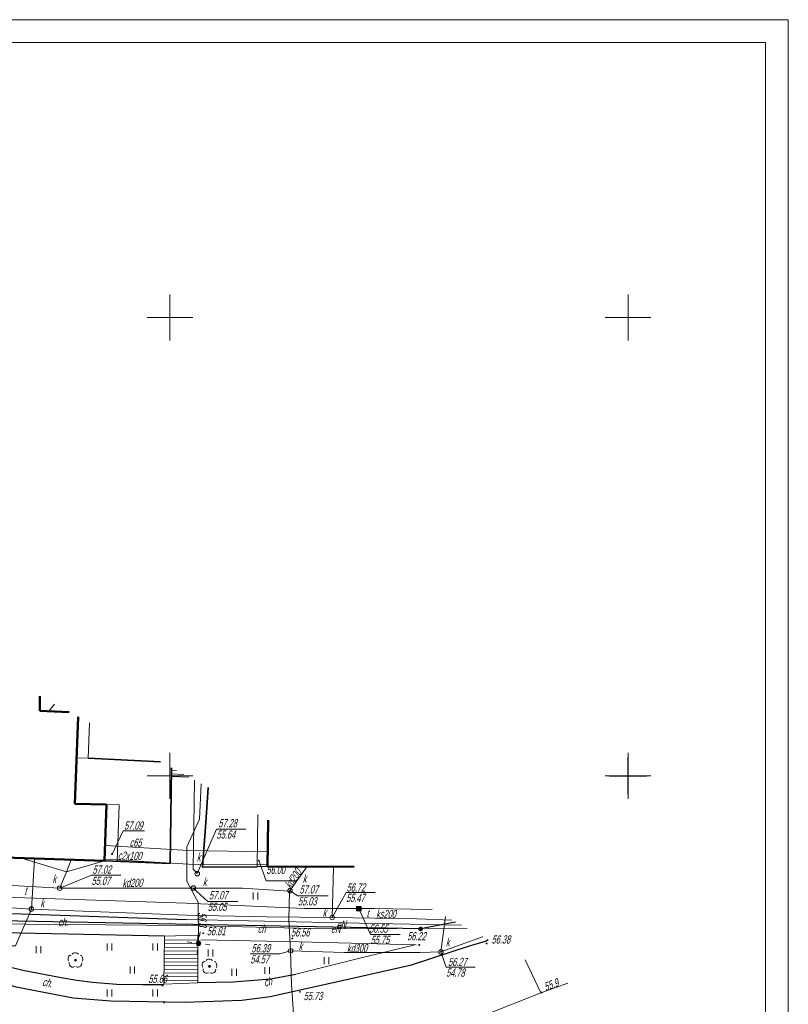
# Model space of a CAD drawing. Header units: millimetres. Extents: x 6567289036 to 6568990308, y 5976640423 to 5977332400.
# Tile 40 of 216: x 6567501632 to 6567585536, y 5976947484 to 5977054923. Entities that reach past the tile are written whole.
import ezdxf

# ---------------------------------------------------------------- set-up
doc = ezdxf.new("R2010")
doc.units = ezdxf.units.MM
doc.layers.add('0_PODKŁADANKI', color=7, linetype='Continuous')
doc.styles.get("Standard").update_dxf_attribs({"font": 'arial.ttf'})

# ---------------------------------------------------------------- blocks, each defined once
blk = doc.blocks.new('EGBP04_03')
at = {"linetype": 'Continuous', "lineweight": 13}
for color, points in [(7, [(0, -0.5, 1), (0, 0.5, 1)]), (0, [(0, -0.1, 1), (0, 0.1, 1)])]:
    blk.add_hatch(color=color, dxfattribs=at).paths.add_polyline_path(points)
at = {"color": 0, "linetype": 'Continuous', "lineweight": 13}
blk.add_circle((0, 0), 0.1, dxfattribs=at)
blk = doc.blocks.new('RTPW01')
at = {"linetype": 'Continuous', "lineweight": 13}
blk.add_hatch(color=0, dxfattribs=at).paths.add_polyline_path([(0, -0.1, 1), (0, 0.1, 1)])
at = {"color": 0, "linetype": 'Continuous', "lineweight": 13}
blk.add_circle((0, 0), 0.1, dxfattribs=at)
blk = doc.blocks.new('SUUS22_1A')
at = {"linetype": 'Continuous', "lineweight": 18}
blk.add_hatch(color=7, dxfattribs=at).paths.add_polyline_path([(-0.5, 0.5), (0.5, 0.5), (0.5, -0.5), (-0.5, -0.5), (-0.5, 0.5)])
at = {"color": 0, "linetype": 'Continuous', "lineweight": 18, "flags": 128}
blk.add_lwpolyline([(-0.5, 0.5), (0.5, 0.5), (0.5, -0.5), (-0.5, -0.5), (-0.5, 0.5)], close=True, dxfattribs=at)
blk = doc.blocks.new('SUUS22_01')
at = {"color": 0, "linetype": 'Continuous', "lineweight": 13}
blk.add_circle((0, 0), 0.5, dxfattribs=at)
blk = doc.blocks.new('BUIB04_01')
at = {"linetype": 'Continuous', "lineweight": 18}
blk.add_hatch(color=7, dxfattribs=at).paths.add_polyline_path([(0, -0.5, 1), (0, 0.5, 1)])
at = {"color": 0, "linetype": 'Continuous', "lineweight": 18}
blk.add_circle((0, 0), 0.5, dxfattribs=at)
blk = doc.blocks.new('SUPS01_08')
at = {"linetype": 'Continuous', "lineweight": 13}
blk.add_hatch(color=0, dxfattribs=at).paths.add_polyline_path([(0, -0.1, 1), (0, 0.1, 1)])
at = {"color": 0, "linetype": 'Continuous', "lineweight": 13}
blk.add_circle((0, 0), 0.1, dxfattribs=at)
blk = doc.blocks.new('OBOP02_01')
at = {"linetype": 'Continuous', "lineweight": 13}
blk.add_hatch(color=0, dxfattribs=at).paths.add_polyline_path([(0, -0.22, 1), (0, 0.22, 1)])
at = {"color": 0, "linetype": 'Continuous', "lineweight": 18, "flags": 128}
for points in [[(-0.9, 1.1), (-1.1, 1.1), (-1.3, 1), (-1.5, 0.8), (-1.6, 0.5), (-1.6, 0.1), (-1.5, -0.2)], [(0.7, 1.3), (0.4, 1.5), (0.1, 1.6), (-0.2, 1.6), (-0.5, 1.5), (-0.7, 1.3)], [(1.5, -0.3), (1.6, 0), (1.6, 0.3), (1.5, 0.7), (1.3, 1), (1, 1.1)], [(-1.4, -0.5), (-1.4, -0.8), (-1.3, -1.1), (-1.1, -1.3), (-0.8, -1.5), (-0.5, -1.5), (-0.2, -1.4)], [(0.1, -1.4), (0.4, -1.5), (0.7, -1.5), (1.1, -1.3), (1.3, -1), (1.4, -0.6)]]:
    blk.add_lwpolyline(points, dxfattribs=at)
at = {"color": 0, "linetype": 'Continuous', "lineweight": 13}
blk.add_circle((0, 0), 0.224, dxfattribs=at)
blk = doc.blocks.new('PTTU04')
at = {"color": 0, "linetype": 'Continuous', "lineweight": 18, "flags": 128}
for points in [[(-5.5, 5.7), (-5.5, 4.2)], [(-4.5, 5.7), (-4.5, 4.2)], [(4.5, 5.7), (4.5, 4.2)], [(5.5, 5.7), (5.5, 4.2)], [(-0.5, -0.8), (-0.5, 0.7)], [(0.5, 0.7), (0.5, -0.8)], [(-5.5, -5.8), (-5.5, -4.3)], [(-4.5, -4.3), (-4.5, -5.8)], [(4.5, -4.3), (4.5, -5.8)], [(5.5, -4.3), (5.5, -5.8)]]:
    blk.add_lwpolyline(points, dxfattribs=at)
blk = doc.blocks.new('PTTU04_1')
at = {"color": 0, "linetype": 'Continuous', "lineweight": 18, "flags": 128}
for points in [[(-0.5, 0.7), (-0.5, -0.8)], [(0.5, 0.7), (0.5, -0.8)]]:
    blk.add_lwpolyline(points, dxfattribs=at)

msp = doc.modelspace()

# ---------------------------------------------------------------- linework, layer by layer
at = {"layer": '0_PODKŁADANKI'}
for p, q in [((6567568036.345362, 5976970416.721745), (6567568036.345362, 5976974428.786165)), ((6567568036.345362, 5976970416.721745), (6567568036.345362, 5976974428.786164)), ((6567566030.313151, 5976972422.753955), (6567570042.377571, 5976972422.753956)), ((6567566030.313151, 5976972422.753954), (6567570042.377571, 5976972422.753955))]:
    msp.add_line(p, q, dxfattribs=at)
at = {"layer": '0_PODKŁADANKI', "color": 18, "linetype": 'Continuous', "lineweight": 18, "flags": 128}
for points in [[(6567289036.345362, 5977054922.753954), (6567585536.345362, 5977054922.753954)], [(6567585536.345362, 5976640422.753954), (6567585536.345362, 5977054922.753954)], [(6567293036.345362, 5977052422.753954), (6567583036.345362, 5977052422.753954)], [(6567583036.345362, 5976642422.753954), (6567583036.345362, 5977052422.753954)]]:
    msp.add_lwpolyline(points, dxfattribs=at)
at = {"layer": '0_PODKŁADANKI', "linetype": 'Continuous', "lineweight": 13, "flags": 128}
for points in [[(6567518036.345362, 5977019922.753954), (6567518036.345362, 5977024922.753954)], [(6567568036.345362, 5977019922.753954), (6567568036.345362, 5977024922.753954)], [(6567515536.345362, 5977022422.753954), (6567520536.345362, 5977022422.753954)], [(6567565536.345362, 5977022422.753954), (6567570536.345362, 5977022422.753954)], [(6567518036.345362, 5976969922.753954), (6567518036.345362, 5976974922.753954)], [(6567568036.345362, 5976969922.753954), (6567568036.345362, 5976974922.753954)], [(6567515536.345362, 5976972422.753954), (6567520536.345362, 5976972422.753954)], [(6567565536.345362, 5976972422.753954), (6567570536.345362, 5976972422.753954)]]:
    msp.add_lwpolyline(points, dxfattribs=at)
at = {"layer": '0_PODKŁADANKI', "linetype": 'Continuous', "lineweight": 25, "flags": 128}
for points in [[(6567454940.345362, 5977007671.753954), (6567449486.345362, 5977001092.753954), (6567446676.345362, 5976997372.753954), (6567444046.345362, 5976993672.753954), (6567443436.345362, 5976992582.753954), (6567443236.345362, 5976991712.753954), (6567443486.345362, 5976989052.753954), (6567444326.345362, 5976986962.753954), (6567465136.345362, 5976968662.753954), (6567473496.345362, 5976962252.753954), (6567492796.345362, 5976952062.753954), (6567501066.345362, 5976949422.753954), (6567507476.345362, 5976948172.753954), (6567511586.345362, 5976947852.753954), (6567519676.345362, 5976947732.753954)], [(6567481566.345362, 5976960342.753954), (6567482066.345362, 5976959892.753954), (6567491156.345362, 5976957732.753954), (6567519796.345362, 5976956752.753954)], [(6567545396.345362, 5976955702.753954), (6567489916.345362, 5976956782.753954)], [(6567549219.345362, 5976956464.753954), (6567545396.345362, 5976955702.753954)], [(6567517436.345362, 5976954912.753954), (6567491016.345362, 5976955472.753954), (6567490836.345362, 5976954782.753954), (6567492676.345362, 5976953942.753953), (6567494996.345362, 5976953052.753954), (6567497146.345362, 5976952422.753954), (6567499606.345362, 5976951782.753954), (6567501976.345362, 5976951202.753954), (6567506176.345362, 5976950412.753954), (6567507876.345362, 5976950112.753954), (6567509576.345362, 5976949892.753954), (6567512236.345362, 5976949682.753954), (6567515056.345362, 5976949642.753954), (6567517376.345362, 5976949662.753954)], [(6567519676.345362, 5976947732.753954), (6567525896.345362, 5976947952.753954), (6567528976.345362, 5976948342.753954), (6567537646.345362, 5976950252.753954), (6567544416.345362, 5976951802.753954), (6567550746.345362, 5976953852.753954), (6567552496.345362, 5976954372.753954), (6567552761.345362, 5976954540.753954)], [(6567531786.345362, 5976950752.753954), (6567529006.345362, 5976950222.753954), (6567524936.345362, 5976949882.753954), (6567521076.345362, 5976949812.753954)]]:
    msp.add_lwpolyline(points, dxfattribs=at)
at = {"layer": '0_PODKŁADANKI', "linetype": 'Continuous', "lineweight": 18, "flags": 128}
for points in [[(6567426776.345362, 5976993802.753954), (6567452126.345362, 5976972902.753954), (6567470336.345362, 5976959082.753954), (6567488046.345362, 5976958842.753954), (6567502906.345362, 5976957872.753954), (6567519826.345362, 5976957212.753954)], [(6567519806.345362, 5976956072.753954), (6567493486.345362, 5976956302.753954), (6567484196.345362, 5976955982.753954), (6567481046.345362, 5976962692.753953), (6567480896.345362, 5976974482.753954), (6567481176.345362, 5976986852.753954), (6567481271.345362, 5976993370.753954)], [(6567444566.345362, 5976989742.753954), (6567472926.345362, 5976963942.753953), (6567480586.345362, 5976959932.753954), (6567501086.345362, 5976959122.753954), (6567519816.345362, 5976958522.753954)], [(6567504806.345362, 5976979472.753954), (6567505433.345362, 5976980246.753954)], [(6567507866.345362, 5976974382.753954), (6567508028.345362, 5976978837.753954)], [(6567509236.345362, 5976978181.753954), (6567509096.345362, 5976974332.753954)], [(6567520586.345362, 5976960172.753954), (6567506006.345362, 5976960152.753954), (6567490486.345362, 5976961042.753954), (6567489706.345362, 5976976272.753954)], [(6567509096.345362, 5976974332.753954), (6567507866.345362, 5976974382.753954)], [(6567518206.345362, 5976972352.753954), (6567518220.345362, 5976973301.753954)], [(6567518206.345362, 5976972632.753954), (6567519561.345362, 5976972573.753954)], [(6567518216.345362, 5976973032.753954), (6567518759.345362, 5976973008.753954)], [(6567520113.345362, 5976972273.753954), (6567518206.345362, 5976972352.753954)], [(6567519886.345362, 5976964652.753954), (6567521266.345362, 5976967672.753954), (6567521441.345362, 5976971552.753954)], [(6567521016.345362, 5976961742.753954), (6567520586.345362, 5976962242.753954), (6567520725.345362, 5976971941.753954)], [(6567510896.345362, 5976963122.753954), (6567511096.345362, 5976969292.753954)], [(6567511096.345362, 5976969292.753954), (6567512476.345362, 5976969252.753954)], [(6567512476.345362, 5976969252.753954), (6567512286.345362, 5976963082.753954)], [(6567528760.345362, 5976967576.753954), (6567528686.345362, 5976962512.753954), (6567527556.345362, 5976962532.753954), (6567527638.345362, 5976968185.753954)], [(6567511716.345362, 5976963872.753954), (6567512926.345364, 5976966422.753954), (6567515266.345362, 5976966422.753954)], [(6567521016.345362, 5976961742.753954), (6567523126.345362, 5976966612.753954), (6567526333.345362, 5976966612.753954)], [(6567510946.345362, 5976964812.753954), (6567520056.345362, 5976964272.753954), (6567528676.345362, 5976964122.753954)], [(6567519886.345362, 5976964652.753954), (6567519866.345362, 5976960932.753954)], [(6567501826.345362, 5976963422.753954), (6567506756.345362, 5976961942.753953), (6567510896.345362, 5976963122.753954)], [(6567502906.345362, 5976957872.753954), (6567503266.345362, 5976963372.753954)], [(6567506006.345362, 5976960152.753954), (6567506756.345362, 5976961942.753953), (6567507256.345362, 5976963242.753954)], [(6567510896.345362, 5976963312.753954), (6567520066.345362, 5976962782.753954), (6567528696.345362, 5976962692.753953)], [(6567512286.345362, 5976963082.753954), (6567510896.345362, 5976963122.753954)], [(6567527736.345362, 5976963172.753954), (6567528556.345362, 5976960962.753954), (6567531763.345362, 5976960962.753954)], [(6567531616.345362, 5976944832.753954), (6567531286.345362, 5976949632.753954), (6567531206.345362, 5976953322.753954), (6567531006.345362, 5976956702.753954), (6567531086.345362, 5976959812.753954), (6567532966.345362, 5976962502.753954)], [(6567535896.345362, 5976962392.753954), (6567535736.345362, 5976956952.753954)], [(6567506006.345362, 5976960152.753954), (6567509476.345362, 5976961562.753954), (6567512689.345362, 5976961562.753954)], [(6567521156.345362, 5976954132.753954), (6567521116.345362, 5976958632.753954), (6567520756.345362, 5976959292.753954), (6567519866.345362, 5976960932.753954)], [(6567520586.345362, 5976960172.753954), (6567522176.345362, 5976958712.753954), (6567525447.345362, 5976958712.753954)], [(6567531096.345362, 5976959822.753954), (6567525956.345362, 5976960142.753954), (6567520586.345362, 5976960172.753954)], [(6567531136.345362, 5976959882.753954), (6567532006.345362, 5976959322.753954), (6567535315.345362, 5976959322.753954)], [(6567535746.345362, 5976956952.753954), (6567537256.345362, 5976959692.753953), (6567540444.345362, 5976959692.753953)], [(6567502906.345362, 5976957872.753954), (6567501186.345362, 5976953872.753954), (6567497877.345362, 5976953872.753954)], [(6567546668.345362, 5976957850.753954), (6567546386.345362, 5976957832.753954), (6567540336.345362, 5976957922.753954), (6567532696.345362, 5976957922.753954), (6567519816.345362, 5976958522.753954)], [(6567538666.345362, 5976957922.753954), (6567539936.345362, 5976955112.753954), (6567543181.345362, 5976955112.753954)], [(6567519826.345362, 5976957212.753954), (6567528636.345362, 5976957042.753954), (6567535736.345362, 5976956952.753954), (6567544976.345362, 5976956822.753954), (6567548822.345362, 5976956680.753954)], [(6567547616.345362, 5976953192.753953), (6567548101.345362, 5976957071.753954)], [(6567519806.345362, 5976956072.753954), (6567535176.345362, 5976955712.753954), (6567550483.345362, 5976955778.753954)], [(6567521255.810122, 5976954886.129203), (6567521322.119964, 5976955381.712702)], [(6567517376.345362, 5976949692.753953), (6567517436.345362, 5976954912.753954)], [(6567517426.345362, 5976954472.753954), (6567521076.345362, 5976954522.753954)], [(6567517436.345362, 5976954912.753954), (6567521076.345362, 5976955042.753954)], [(6567519917.386614, 5976954308.528554), (6567520412.970113, 5976954242.218714)], [(6567521076.345362, 5976955042.753954), (6567521076.345362, 5976949812.753954)], [(6567531206.345362, 5976953322.753954), (6567537036.345362, 5976953122.753954), (6567545316.345362, 5976953122.753954), (6567547616.345362, 5976953192.753953), (6567552156.345362, 5976954862.753954), (6567552163.345362, 5976954865.753954)], [(6567517416.345362, 5976954072.753954), (6567521076.345362, 5976954122.753954)], [(6567517416.345362, 5976953672.753954), (6567521076.345362, 5976953722.753954)], [(6567517416.345362, 5976953272.753954), (6567521066.345362, 5976953322.753954)], [(6567520990.570762, 5976952903.795204), (6567521056.880602, 5976953399.378705)], [(6567521899.72061, 5976954043.289193), (6567522395.304111, 5976953976.979353)], [(6567531206.345362, 5976953322.753954), (6567530046.345362, 5976952992.753954), (6567526807.345362, 5976952992.753954)], [(6567547616.345362, 5976953192.753953), (6567548176.345362, 5976951542.753954), (6567551364.345362, 5976951542.753954)], [(6567517406.345362, 5976952472.753954), (6567521066.345362, 5976952522.753954)], [(6567517406.345362, 5976952072.753954), (6567521076.345362, 5976952122.753954)], [(6567517416.345362, 5976952872.753954), (6567521076.345362, 5976952922.753954)], [(6567558506.345362, 5976948722.753954), (6567556803.345362, 5976952344.753954)], [(6567517396.345362, 5976951672.753954), (6567521066.345362, 5976951722.753954)], [(6567517396.345362, 5976951272.753954), (6567521076.345362, 5976951322.753954)], [(6567517386.345362, 5976950472.753954), (6567521076.345362, 5976950522.753954)], [(6567517386.345362, 5976950072.753954), (6567521076.345362, 5976950122.753954)], [(6567517396.345362, 5976950872.753954), (6567521076.345362, 5976950922.753954)], [(6567521096.345362, 5976949812.753954), (6567517376.345362, 5976949692.753953)], [(6567519476.345362, 5976937332.753954), (6567523756.345362, 5976936992.753954), (6567532076.345362, 5976937032.753954), (6567533226.345362, 5976937042.753954), (6567538486.345362, 5976938252.753954), (6567541196.345362, 5976938802.753954), (6567546396.345362, 5976941692.753953), (6567545836.345362, 5976944892.753954), (6567549596.345362, 5976945872.753954), (6567552266.345362, 5976946432.753954), (6567552536.345362, 5976946362.753954), (6567558616.345362, 5976948772.753954), (6567561478.345362, 5976949805.753954)]]:
    msp.add_lwpolyline(points, dxfattribs=at)
at = {"layer": '0_PODKŁADANKI', "linetype": 'Continuous', "lineweight": 50, "flags": 128}
for points in [[(6567503821.345362, 5976981122.753954), (6567503826.345362, 5976979522.753954)], [(6567503826.345362, 5976979522.753954), (6567507032.345362, 5976979378.753954)], [(6567508027.345362, 5976978837.753954), (6567507666.345362, 5976969362.753954)], [(6567507666.345362, 5976969362.753954), (6567511096.345362, 5976969292.753954)], [(6567511096.345362, 5976969292.753954), (6567510896.345362, 5976963122.753954)], [(6567528686.345362, 5976962512.753954), (6567528760.345362, 5976967576.753954)], [(6567510896.345362, 5976963122.753954), (6567494476.345362, 5976963672.753954)], [(6567538135.345362, 5976962484.753954), (6567528686.345362, 5976962512.753954)]]:
    msp.add_lwpolyline(points, dxfattribs=at)
at = {"layer": '0_PODKŁADANKI', "lineweight": 35, "flags": 128}
for points in [[(6567509096.345362, 5976974332.753954), (6567517008.345362, 5976973959.753953)], [(6567510896.345362, 5976963122.753954), (6567518056.345362, 5976962852.753954), (6567518215.345361, 5976973304.753954)], [(6567527556.345362, 5976962502.753954), (6567521576.345362, 5976962442.753953), (6567521936.345362, 5976967322.753954), (6567522212.345362, 5976971133.753954)]]:
    msp.add_lwpolyline(points, dxfattribs=at)
at = {"layer": '0_PODKŁADANKI', "lineweight": 18, "flags": 128}
for points in [[(6567489916.345362, 5976956782.753954), (6567545396.345362, 5976955702.753954)], [(6567549850.345362, 5976956121.753954), (6567538646.345362, 5976956322.753954), (6567519796.345362, 5976956752.753954)], [(6567545396.345362, 5976955702.753954), (6567549219.345362, 5976956464.753954)], [(6567544916.345362, 5976953982.753954), (6567532156.345362, 5976954302.753954), (6567521396.345362, 5976954502.753954)], [(6567544756.345362, 5976953982.753954), (6567538316.345362, 5976952412.753954), (6567531766.345362, 5976950762.753954)]]:
    msp.add_lwpolyline(points, dxfattribs=at)

# ---------------------------------------------------------------- block references
at = {"layer": '0_PODKŁADANKI', "linetype": 'Continuous', "xscale": 500, "yscale": 500, "zscale": 500}
for name, p in [('SUPS01_08', (6567511716.345362, 5976963872.753954)), ('SUPS01_08', (6567527736.345362, 5976963172.753954)), ('SUUS22_01', (6567521016.345362, 5976961742.753954)), ('SUUS22_01', (6567506006.345362, 5976960152.753954)), ('SUUS22_01', (6567520586.345362, 5976960172.753954)), ('PTTU04_1', (6567527366.345362, 5976959322.753954)), ('SUUS22_01', (6567531136.345362, 5976959882.753954)), ('SUUS22_01', (6567502906.345362, 5976957872.753954)), ('SUUS22_1A', (6567538666.345362, 5976957922.753954)), ('SUUS22_01', (6567535746.345362, 5976956952.753954)), ('EGBP04_03', (6567545396.345362, 5976955702.753954)), ('BUIB04_01', (6567521156.345362, 5976954132.753954)), ('SUPS01_08', (6567521146.345362, 5976954982.753954)), ('RTPW01', (6567521666.345362, 5976955242.753954)), ('RTPW01', (6567531386.345362, 5976954662.753954)), ('PTTU04_1', (6567503686.345362, 5976953462.753954)), ('PTTU04', (6567513926.345362, 5976951252.753954)), ('PTTU04_1', (6567522466.345362, 5976953102.753954)), ('SUUS22_01', (6567531206.345362, 5976953322.753954)), ('RTPW01', (6567545246.345362, 5976953962.753954)), ('SUUS22_01', (6567547616.345362, 5976953192.753953)), ('RTPW01', (6567552606.345362, 5976954122.753954)), ('OBOP02_01', (6567507716.345362, 5976952302.753954)), ('OBOP02_01', (6567522346.345362, 5976951622.753954)), ('PTTU04_1', (6567535126.345362, 5976952272.753954)), ('PTTU04_1', (6567525056.345362, 5976951002.753954)), ('PTTU04_1', (6567528656.345362, 5976951202.753954)), ('RTPW01', (6567517216.345362, 5976949532.753954)), ('RTPW01', (6567532216.345362, 5976948842.753954)), ('SUPS01_08', (6567558616.345362, 5976948772.753954)), ('RTPW01', (6567517396.345362, 5976947682.753954))]:
    msp.add_blockref(name, p, dxfattribs=at)

# ---------------------------------------------------------------- texts
at = {"layer": '0_PODKŁADANKI', "lineweight": 18, "oblique": 15, "width": 0.59}
for s, p in [('57.09', (6567513026.345362, 5976966542.753954)), ('57.28', (6567523306.345362, 5976966792.753954)), ('55.64', (6567523126.345362, 5976965562.753954)), ('k', (6567520966.345362, 5976963102.753954)), ('57.02', (6567509586.345362, 5976961732.753954)), ('56.00', (6567528556.345362, 5976961712.753954)), ('k', (6567505196.345362, 5976960712.753954)), ('55.07', (6567509476.345362, 5976960512.753954)), ('k', (6567521626.345362, 5976960392.753954)), ('k', (6567532526.345362, 5976960742.753954)), ('56.72', (6567537316.345362, 5976959782.753954)), ('t', (6567502146.345362, 5976959412.753954)), ('57.07', (6567522286.345362, 5976958932.753954)), ('57.07', (6567532176.345364, 5976959572.753954)), ('k', (6567503886.345362, 5976958082.753954)), ('55.05', (6567522176.345362, 5976957662.753954)), ('55.03', (6567532006.345362, 5976958272.753954)), ('55.47', (6567537256.345362, 5976958642.753954)), ('k', (6567534696.345362, 5976957032.753954)), ('t', (6567539496.345362, 5976956982.753954)), ('ks200', (6567540526.345362, 5976956882.753954)), ('56.81', (6567522066.345362, 5976955012.753954)), ('ch', (6567527606.345362, 5976955262.753954)), ('56.56', (6567531246.345362, 5976954882.753954)), ('56.55', (6567539776.345362, 5976955292.753954)), ('56.22', (6567543926.345362, 5976954462.753954)), ('k', (6567532086.345362, 5976953392.753954)), ('55.75', (6567539936.345362, 5976954062.753954)), ('k', (6567548156.345362, 5976953822.753954)), ('56.38', (6567553146.345362, 5976954112.753954)), ('56.39', (6567526936.345362, 5976953152.753954)), ('54.57', (6567526807.345362, 5976951942.753953)), ('56.27', (6567548386.345364, 5976951652.753954)), ('54.78', (6567548176.345362, 5976950492.753952)), ('55.66', (6567515676.345364, 5976949802.753954)), ('55.73', (6567532626.345362, 5976947942.753953))]:
    msp.add_text(s, height=900, dxfattribs=at).set_placement(p)
for s, rotation, p in [('c65', 358.499999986, (6567513616.298255, 5976964702.755186)), ('c2x100', 358.9999999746, (6567512320.638196, 5976963262.891028)), ('kd200', 55.799999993, (6567531226.380667, 5976960012.805901)), ('kd200', 1.4000000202, (6567512838.334322, 5976960253.022615)), ('56.3', 271.2999999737, (6567521116.354882, 5976957522.329988)), ('ch.', 359.5999999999, (6567505819.530547, 5976956012.740026)), ('eN', 1.0999999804, (6567536217.114915, 5976955712.768401)), ('eN', 1.0999999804, (6567535605.368988, 5976955262.844107)), ('kd300', 0.7999999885, (6567537356.942209, 5976953122.76209)), ('ch.', 349.7999999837, (6567504038.883264, 5976949517.121841)), ('ch', 12.9000000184, (6567528399.101072, 5976949404.124609)), ('55.9', 20.5999999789, (6567559056.463007, 5976948922.798163))]:
    msp.add_text(s, height=900, rotation=rotation, dxfattribs=at).set_placement(p)

doc.saveas('drawing.dxf')
